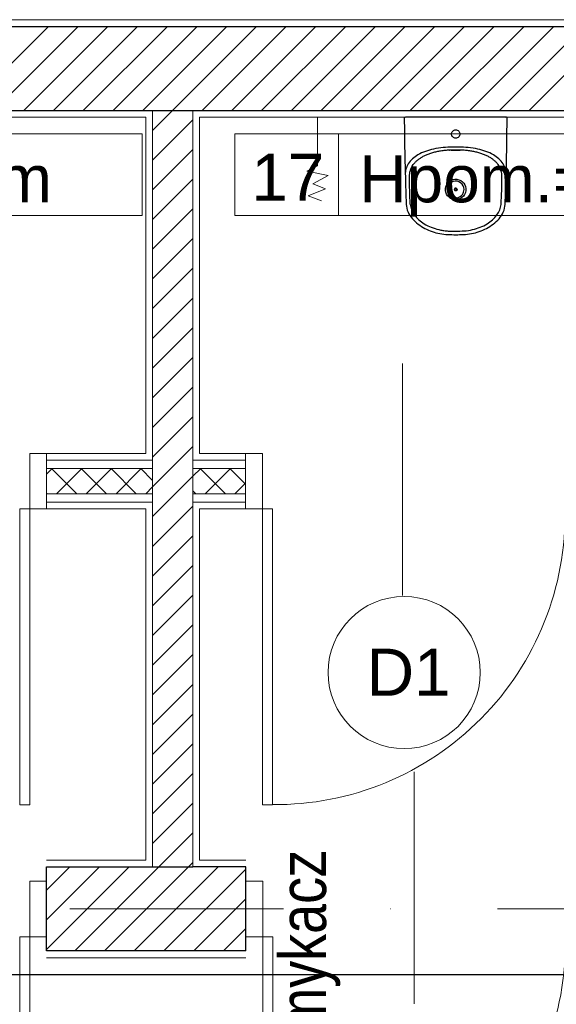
# Model space of a CAD drawing. Header units: metres. Extents: x 10441 to 19716, y -6570 to 1447.
# Tile 69 of 136: x 16454 to 16614, y -3650 to -3357. Entities that reach past the tile are written whole.
import ezdxf
from ezdxf.enums import TextEntityAlignment as Align

# ---------------------------------------------------------------- set-up
doc = ezdxf.new("R2010")
doc.units = ezdxf.units.M
doc.header["$MEASUREMENT"] = 0
doc.linetypes.add('DASHDOT', pattern=[25.4, 12.7, -6.35, 0, -6.35])
for name, color, linetype, lineweight in [('#elektryczne', 8, 'Continuous', 20), ('A_DRZWI', 8, 'Continuous', 5), ('A_HACZE', 8, 'Continuous', 5), ('A_OSIE', 8, 'Continuous', 13), ('A_OZACZENIE DRZWI', 8, 'Continuous', 13), ('A_OZNACZENIA OKIEN', 8, 'Continuous', 13), ('A_PROJEKTOWANE ŚCIANY MUROWANE NOŚNE', 8, 'Continuous', 30), ('A_SCIANY DZIALOWE', 8, 'Continuous', 15), ('A_SCIANY DZIALOWE GK', 8, 'Continuous', 5), ('A_TABELKI POM.', 8, 'Continuous', 20), ('A_TYNK', 8, 'Continuous', 5), ('A_WYMIARY WEWNETRZNE', 8, 'Continuous', 18), ('A_WYPOSAŻENIE SANITARNE', 8, 'Continuous', 5), ('EB_CCTV', 4, 'Continuous', 5)]:
    doc.layers.add(name, color=color, linetype=linetype, lineweight=lineweight)
doc.layers.add('A_PPOŻ', color=8, linetype='Continuous')
doc.styles.add('ARIAL', font='arial.ttf')
doc.styles.add('GENERATED_STYLE_2', font='ARIALN.TTF')
doc.styles.add('m1_romans', font='romans.shx', dxfattribs={"width": 0.8})

# ---------------------------------------------------------------- blocks, each defined once
blk = doc.blocks.new('podkład')
at = {"layer": 'A_DRZWI', "color": 8, "ltscale": 2}
for points in [[(12275.03, -1241.7), (12280.03, -1241.7), (12280.03, -1258.2), (12275.03, -1258.2)], [(12344.19, -1241.7), (12339.19, -1241.7), (12339.19, -1258.2), (12344.19, -1258.2)], [(12275.03, -1346.2), (12272.03, -1346.2), (12272.03, -1258.2), (12275.03, -1258.2)], [(12344.19, -1346.2), (12347.19, -1346.2), (12347.19, -1258.2), (12344.19, -1258.2)], [(12275.03, -1368.95), (12280.03, -1368.95), (12280.03, -1385.45), (12275.03, -1385.45)], [(12344.3, -1368.95), (12339.3, -1368.95), (12339.3, -1385.45), (12344.3, -1385.45)], [(12275.03, -1473.45), (12272.03, -1473.45), (12272.03, -1385.45), (12275.03, -1385.45)], [(12344.3, -1473.45), (12347.3, -1473.45), (12347.3, -1385.45), (12344.3, -1385.45)]]:
    blk.add_lwpolyline(points, close=True, dxfattribs=at)
for centre, start, end in [((12347.89, -1259.85), 269.5362, 1.0989), ((12271.33, -1387.11), 178.9011, 270.4638), ((12348, -1387.11), 269.5362, 1.0989)]:
    blk.add_arc(centre, 86.32, start, end, dxfattribs=at)
at = {"layer": 'A_HACZE', "color": 8, "linetype": 'Continuous'}
for p, q in [((12280.58, -1114.7), (12255.58, -1139.7)), ((12289.42, -1114.7), (12264.42, -1139.7)), ((12298.26, -1114.7), (12273.26, -1139.7)), ((12307.1, -1114.7), (12282.1, -1139.7)), ((12315.94, -1114.7), (12290.94, -1139.7)), ((12324.78, -1114.7), (12299.78, -1139.7)), ((12333.61, -1114.7), (12308.61, -1139.7)), ((12342.45, -1114.7), (12311.54, -1145.61)), ((12351.29, -1114.7), (12326.29, -1139.7)), ((12360.13, -1114.7), (12335.13, -1139.7)), ((12368.97, -1114.7), (12343.97, -1139.7)), ((12377.81, -1114.7), (12352.81, -1139.7)), ((12386.65, -1114.7), (12361.65, -1139.7)), ((12395.49, -1114.7), (12370.49, -1139.7)), ((12404.33, -1114.7), (12379.33, -1139.7)), ((12413.16, -1114.7), (12388.16, -1139.7)), ((12422, -1114.7), (12397, -1139.7)), ((12430.84, -1114.7), (12405.84, -1139.7)), ((12439.68, -1114.7), (12414.68, -1139.7)), ((12448.52, -1114.7), (12423.52, -1139.7)), ((12323.54, -1142.45), (12311.54, -1154.45)), ((12323.54, -1151.29), (12311.54, -1163.29)), ((12323.54, -1160.13), (12311.54, -1172.13)), ((12323.54, -1168.96), (12311.54, -1180.96)), ((12323.54, -1177.8), (12311.54, -1189.8)), ((12323.54, -1186.64), (12311.54, -1198.64)), ((12323.54, -1195.48), (12311.54, -1207.48)), ((12323.54, -1204.32), (12311.54, -1216.32)), ((12323.54, -1213.16), (12311.54, -1225.16)), ((12323.54, -1222), (12311.54, -1234)), ((12323.54, -1230.84), (12311.54, -1242.84)), ((12323.54, -1239.68), (12311.54, -1251.68)), ((12281.66, -1246.2), (12280.03, -1247.83)), ((12289.01, -1253.7), (12281.51, -1246.2)), ((12290.5, -1246.2), (12283, -1253.7)), ((12297.85, -1253.7), (12290.35, -1246.2)), ((12299.34, -1246.2), (12291.84, -1253.7)), ((12306.69, -1253.7), (12299.19, -1246.2)), ((12308.18, -1246.2), (12300.68, -1253.7)), ((12311.54, -1249.72), (12308.03, -1246.2)), ((12325.86, -1246.2), (12323.54, -1248.51)), ((12333.21, -1253.7), (12325.71, -1246.2)), ((12334.7, -1246.2), (12327.2, -1253.7)), ((12339.19, -1250.85), (12334.54, -1246.2)), ((12323.54, -1248.51), (12311.54, -1260.51)), ((12311.54, -1251.68), (12309.52, -1253.7)), ((12324.37, -1253.7), (12323.54, -1252.88)), ((12339.19, -1250.54), (12336.04, -1253.7)), ((12280.17, -1253.7), (12280.03, -1253.56)), ((12323.54, -1257.35), (12311.54, -1269.35)), ((12323.54, -1266.19), (12311.54, -1278.19)), ((12323.54, -1275.03), (12311.54, -1287.03)), ((12323.54, -1283.87), (12311.54, -1295.87)), ((12323.54, -1292.71), (12311.54, -1304.71)), ((12323.54, -1301.55), (12311.54, -1313.55)), ((12323.54, -1310.39), (12311.54, -1322.39)), ((12323.54, -1319.22), (12311.54, -1331.22)), ((12323.54, -1328.06), (12311.54, -1340.06)), ((12323.54, -1336.9), (12311.54, -1348.9)), ((12323.54, -1345.74), (12311.54, -1357.74)), ((12323.54, -1354.58), (12288.42, -1389.7)), ((12304.59, -1364.7), (12280.03, -1389.25)), ((12295.75, -1364.7), (12280.03, -1380.42)), ((12286.91, -1364.7), (12280.03, -1371.58)), ((12323.54, -1363.42), (12297.26, -1389.7)), ((12331.1, -1364.7), (12306.1, -1389.7)), ((12339.3, -1365.34), (12314.94, -1389.7)), ((12339.3, -1374.18), (12323.78, -1389.7)), ((12339.3, -1383.02), (12332.62, -1389.7))]:
    blk.add_line(p, q, dxfattribs=at)
at = {"layer": 'A_OSIE', "color": 8, "linetype": 'DASHDOT', "ltscale": 5}
blk.add_line((14256.99, -1377.2), (10108.73, -1377.2), dxfattribs=at)
at = {"layer": 'A_OZACZENIE DRZWI', "color": 8}
for p, q in [((12385.87, -1283.95), (12385.87, -1214.93)), ((12389.3, -1405.41), (12389.3, -1336.38))]:
    blk.add_line(p, q, dxfattribs=at)
at = {"layer": 'A_PROJEKTOWANE ŚCIANY MUROWANE NOŚNE', "color": 8}
for p, q in [((12073.8, -1114.7), (12561.3, -1114.7)), ((12073.8, -1139.7), (12323.54, -1139.7)), ((12323.54, -1139.7), (12561.3, -1139.7)), ((12280.03, -1389.7), (12280.03, -1364.7)), ((12280.03, -1364.7), (12323.54, -1364.7)), ((12339.3, -1364.7), (12323.54, -1364.7)), ((12339.3, -1389.7), (12339.3, -1364.7)), ((12339.3, -1389.7), (12280.03, -1389.7))]:
    blk.add_line(p, q, dxfattribs=at)
at = {"layer": 'A_SCIANY DZIALOWE', "color": 8}
for p, q in [((12311.54, -1139.7), (12311.54, -1364.7)), ((12323.54, -1139.7), (12323.54, -1364.7))]:
    blk.add_line(p, q, dxfattribs=at)
at = {"layer": 'A_SCIANY DZIALOWE GK', "color": 8}
for p, q in [((12280.03, -1243.7), (12311.54, -1243.7)), ((12339.19, -1243.7), (12323.54, -1243.7)), ((12280.03, -1246.2), (12311.54, -1246.2)), ((12339.19, -1246.2), (12323.54, -1246.2)), ((12280.03, -1253.7), (12311.54, -1253.7)), ((12280.03, -1256.2), (12311.54, -1256.2)), ((12339.19, -1253.7), (12323.54, -1253.7)), ((12339.19, -1256.2), (12323.54, -1256.2))]:
    blk.add_line(p, q, dxfattribs=at)
at = {"layer": 'A_TYNK', "color": 8}
for p, q in [((12559.3, -1112.7), (12075.8, -1112.7)), ((12096.3, -1141.7), (12309.54, -1141.7)), ((12309.54, -1141.7), (12309.54, -1241.7)), ((12538.8, -1141.7), (12325.54, -1141.7)), ((12325.54, -1141.7), (12325.54, -1241.7)), ((12309.54, -1241.7), (12280.03, -1241.7)), ((12325.54, -1241.7), (12339.19, -1241.7)), ((12280.03, -1258.2), (12309.54, -1258.2)), ((12309.54, -1258.2), (12309.54, -1362.7)), ((12325.54, -1258.2), (12325.54, -1362.7)), ((12339.19, -1258.2), (12325.54, -1258.2)), ((12280.03, -1362.7), (12309.54, -1362.7)), ((12339.3, -1362.7), (12325.54, -1362.7)), ((12280.03, -1391.7), (12339.3, -1391.7))]:
    blk.add_line(p, q, dxfattribs=at)
at = {"layer": 'A_TYNK', "color": 8, "linetype": 'Continuous'}
for p, q in [((12538.8, -1141.7), (12325.54, -1141.7)), ((12325.54, -1141.7), (12325.54, -1241.7)), ((12325.54, -1241.7), (12339.19, -1241.7)), ((12325.54, -1362.7), (12325.54, -1258.2)), ((12325.54, -1258.2), (12339.19, -1258.2)), ((12339.3, -1362.7), (12325.54, -1362.7))]:
    blk.add_line(p, q, dxfattribs=at)
at = {"layer": 'A_WYMIARY WEWNETRZNE', "color": 8, "linetype": 'Continuous'}
for p, q in [((12111.49, -1146.68), (12308.47, -1146.68)), ((12308.47, -1146.68), (12308.47, -1170.91)), ((12336, -1170.91), (12336, -1146.68)), ((12336, -1146.68), (12532.98, -1146.68)), ((12366.88, -1146.68), (12366.88, -1170.91)), ((12308.47, -1170.91), (12111.49, -1170.91)), ((12532.98, -1170.91), (12336, -1170.91))]:
    blk.add_line(p, q, dxfattribs=at)
blk.add_circle((12386.37, -1306.88), 22.63, dxfattribs=at)
at = {"layer": 'A_WYPOSAŻENIE SANITARNE', "color": 8}
for p, q in [((12360.59, -1141.7), (12360.61, -1156.2)), ((12360.61, -1156.2), (12357.37, -1157.73)), ((12357.37, -1157.73), (12363.75, -1159.07)), ((12363.75, -1159.07), (12359.16, -1161.54)), ((12359.16, -1161.54), (12362.98, -1162.99)), ((12362.98, -1162.99), (12357.82, -1165.12)), ((12357.82, -1165.12), (12361.75, -1166.57))]:
    blk.add_line(p, q, dxfattribs=at)
at = {"layer": 'A_WYPOSAŻENIE SANITARNE', "color": 8, "lineweight": -3}
blk.add_lwpolyline([(12416.66, -1159.4, 0.003397), (12416.87, -1150.8, 0.004605), (12416.95, -1142.2, 0.000026), (12416.95, -1142.15, 0.000026), (12416.95, -1142.1), (12416.95, -1141.9, 0.414251), (12416.75, -1141.7), (12386.73, -1141.7, 0.293591), (12386.41, -1141.9, 0.002795), (12386.41, -1142, 0.000559), (12386.41, -1142.1, 0.000026), (12386.41, -1142.15, 0.000026), (12386.41, -1142.2, 0.004601), (12386.49, -1150.8, 0.003384), (12386.71, -1159.4, 0.000027), (12386.84, -1163.44, 0.000084), (12386.97, -1167.48, 0.000092), (12386.97, -1167.55, 0.000134), (12386.97, -1167.62, 0.099596), (12387.52, -1169.9, 0.068321), (12388.8, -1171.89, 0.054751), (12390.52, -1173.51, 0.041077), (12392.52, -1174.77, 0.0376), (12394.69, -1175.7, 0.034162), (12396.97, -1176.32, 0.037451), (12399.32, -1176.6, 0.011092), (12401.68, -1176.65, 0.011092), (12404.05, -1176.6, 0.037451), (12406.39, -1176.32, 0.034162), (12408.68, -1175.7, 0.0376), (12410.85, -1174.77, 0.041077), (12412.85, -1173.51, 0.054751), (12414.57, -1171.89, 0.068321), (12415.85, -1169.9, 0.099596), (12416.39, -1167.62, 0.000134), (12416.4, -1167.55, 0.000092), (12416.4, -1167.48, 0.000024), (12416.53, -1163.44, 0.000019)], format="xyb", close=True, dxfattribs=at)
blk.add_lwpolyline([(12416.48, -1141.9), (12416.48, -1141.9), (12416.48, -1141.9)], dxfattribs=at)
for points in [[(12400.8, -1147.58, -0.09847), (12400.53, -1147.18, -0.09847), (12400.43, -1146.7, -0.098269), (12400.53, -1146.22, -0.098534), (12400.8, -1145.82)], [(12400.8, -1145.82, -0.098513), (12401.21, -1145.54, -0.098513), (12401.68, -1145.45)], [(12401.68, -1147.95, -0.098513), (12401.21, -1147.85, -0.098513), (12400.8, -1147.58)], [(12401.68, -1145.45, -0.098513), (12402.16, -1145.54, -0.098513), (12402.57, -1145.82)], [(12402.57, -1147.58, -0.098512), (12402.16, -1147.85, -0.098514), (12401.68, -1147.95)], [(12402.57, -1145.82, -0.098534), (12402.84, -1146.22, -0.098269), (12402.93, -1146.7, -0.098471), (12402.84, -1147.18, -0.09847), (12402.57, -1147.58)], [(12400.8, -1150.63, 0.021966), (12397.94, -1150.76, 0.03078), (12395.12, -1151.19, 0.031921), (12392.72, -1151.87, 0.048122), (12390.46, -1152.92, 0.048061), (12388.85, -1154.09, 0.071276), (12387.57, -1155.6, 0.073559), (12386.89, -1157.14, 0.075158), (12386.69, -1158.8)], [(12401.68, -1150.63, 0.000372), (12401.24, -1150.63, 0.000249), (12400.8, -1150.63)], [(12402.57, -1150.63, 0.000224), (12402.13, -1150.63, 0.000224), (12401.68, -1150.63)], [(12416.68, -1158.8, 0.075162), (12416.48, -1157.14, 0.073552), (12415.8, -1155.6, 0.071261), (12414.52, -1154.09, 0.048102), (12412.91, -1152.92, 0.048092), (12410.65, -1151.87, 0.031916), (12408.25, -1151.19, 0.030801), (12405.42, -1150.76, 0.021956), (12402.57, -1150.63)], [(12400.8, -1151.49, 0.001239), (12400.64, -1151.49, 0.001804), (12400.47, -1151.49, 0.001706), (12400.3, -1151.5, 0.001682), (12400.13, -1151.5, 0.003424), (12399.8, -1151.51, 0.003597), (12399.47, -1151.53, 0.00711), (12398.81, -1151.58, 0.007163), (12398.16, -1151.64, 0.014286), (12396.89, -1151.82, 0.015902), (12395.65, -1152.08, 0.015832), (12394.5, -1152.39, 0.018732), (12393.39, -1152.78, 0.018454), (12392.41, -1153.2, 0.022759), (12391.47, -1153.7, 0.022424), (12390.69, -1154.22, 0.027749), (12389.96, -1154.81, 0.014491), (12389.65, -1155.11, 0.016382), (12389.35, -1155.43)], [(12399.85, -1151.51, 0.0013), (12399.88, -1151.52, 0.0012), (12399.9, -1151.52)], [(12399.9, -1151.52, -0.001061), (12399.88, -1151.52, -0.001185), (12399.85, -1151.51)], [(12403.47, -1151.52, -0.03502), (12401.68, -1151.64, -0.03502), (12399.9, -1151.52)], [(12401.68, -1151.49, -0.000042), (12401.46, -1151.49, 0.000204), (12401.24, -1151.49, 0.000008), (12401.02, -1151.49, 0.000423), (12400.8, -1151.49)], [(12402.56, -1151.49, 0.000423), (12402.34, -1151.49, 0.000008), (12402.12, -1151.49, 0.000204), (12401.9, -1151.49, -0.000042), (12401.68, -1151.49)], [(12414.02, -1155.43, 0.016399), (12413.72, -1155.11, 0.014505), (12413.4, -1154.81, 0.027749), (12412.68, -1154.22, 0.022424), (12411.89, -1153.7, 0.022759), (12410.96, -1153.2, 0.018454), (12409.98, -1152.78, 0.018732), (12408.86, -1152.39, 0.015832), (12407.72, -1152.08, 0.015902), (12406.47, -1151.82, 0.014286), (12405.21, -1151.64, 0.007163), (12404.56, -1151.58, 0.00711), (12403.9, -1151.53, 0.003597), (12403.57, -1151.51, 0.003424), (12403.23, -1151.5, 0.001682), (12403.07, -1151.5, 0.001706), (12402.9, -1151.49, 0.001804), (12402.73, -1151.49, 0.001239), (12402.56, -1151.49)], [(12403.52, -1151.51, -0.001247), (12403.49, -1151.52, -0.001147), (12403.47, -1151.52)], [(12403.47, -1151.52, -0.000029), (12403.47, -1151.52, -0.000029), (12403.47, -1151.52)], [(12387.96, -1158.97, -0.076959), (12388.37, -1157.09, -0.085989), (12389.35, -1155.43)], [(12415.41, -1158.97, 0.076821), (12415, -1157.09, 0.08598), (12414.02, -1155.43)], [(12387.95, -1159.53, -0.008833), (12387.95, -1159.25, -0.009851), (12387.96, -1158.97)], [(12388.19, -1167.56, -0.008465), (12388.01, -1163.55, -0.006338), (12387.95, -1159.53)], [(12415.18, -1167.56, 0.008463), (12415.36, -1163.55, 0.006343), (12415.42, -1159.53)], [(12415.42, -1159.53, 0.008833), (12415.42, -1159.25, 0.009851), (12415.41, -1158.97)], [(12400.75, -1166.09, -1), (12402.62, -1160.31)], [(12400.92, -1160.84, 0.198912), (12399.47, -1162.07, 0.414214), (12400.56, -1165.41, 0.198912), (12402.45, -1165.56)], [(12402.62, -1160.31, -1), (12400.75, -1166.09)], [(12404.17, -1163.2, 0.509525), (12400.92, -1160.84)], [(12401.81, -1162.82, 0.198912), (12401.5, -1162.84, 0.414214), (12401.32, -1163.38, 0.198912), (12401.56, -1163.58)], [(12401.38, -1163.2, -0.509525), (12401.78, -1162.91)], [(12401.59, -1163.48, -0.158384), (12401.44, -1163.38, -0.158384), (12401.38, -1163.2)], [(12402.09, -1163.2, -0.078702), (12402.07, -1163.32, -0.198912), (12401.87, -1163.56, -0.198912), (12401.56, -1163.58)], [(12401.98, -1163.2, -0.509525), (12401.59, -1163.48)], [(12401.78, -1162.91, -0.158384), (12401.93, -1163.02, -0.158384), (12401.98, -1163.2)], [(12401.81, -1162.82, -0.158384), (12402.01, -1162.96, -0.158384), (12402.09, -1163.2)], [(12402.45, -1165.56, 0.158384), (12403.69, -1164.66, 0.158384), (12404.17, -1163.2)], [(12388.2, -1167.67, -0.002621), (12388.19, -1167.61, -0.002635), (12388.19, -1167.56)], [(12388.2, -1167.67, 0.07641), (12388.6, -1169.27, 0.056045), (12389.41, -1170.73, 0.056558), (12390.74, -1172.21, 0.042412), (12392.35, -1173.4, 0.044132), (12394.43, -1174.45, 0.036861), (12396.66, -1175.14, 0.019203), (12397.89, -1175.38, 0.018742), (12399.14, -1175.53, 0.018392), (12400.41, -1175.58, 0.001281), (12401.68, -1175.59)], [(12401.68, -1175.59, 0.015061), (12404.21, -1175.51, 0.042568), (12406.71, -1175.14, 0.036875), (12408.94, -1174.45, 0.044128), (12411.02, -1173.4, 0.04242), (12412.62, -1172.21, 0.056535), (12413.96, -1170.73, 0.056066), (12414.77, -1169.27, 0.076403), (12415.17, -1167.67)], [(12415.17, -1167.67, 0.002628), (12415.17, -1167.61, 0.002643), (12415.18, -1167.56)]]:
    blk.add_lwpolyline(points, format="xyb", dxfattribs=at)
at = {"layer": 'A_OZACZENIE DRZWI', "color": 8, "ltscale": 0.1, "style": 'm1_romans', "width": 0.8}
for rotation, p in [(98.4861, (12735.07, -773.13)), (360, (12573.8, -1012.7)), (90, (11565.29, -1150.14)), (90, (11872.29, -1150.14)), (90, (12230.03, -1245.64)), (90, (12385.87, -1249.44)), (90, (11565.29, -1370.89)), (90, (11872.29, -1370.89)), (90, (12230.03, -1370.89)), (90, (12389.3, -1370.89)), (90, (11748.79, -1556.15)), (90, (11986.6, -1556.15)), (90, (12389.3, -1556.15)), (360, (12235.05, -1664.2)), (360, (12235.05, -1880.2)), (90, (11745.78, -2001.94))]:
    blk.add_attdef('SZEROKOSC', text='', height=10, rotation=rotation, dxfattribs=at).set_placement(p, align=Align.BOTTOM_CENTER)
for rotation, p in [(98.4861, (12738.56, -773.47)), (360, (12572.95, -1016.09)), (90, (11568.68, -1150.99)), (90, (11875.68, -1150.99)), (90, (12233.42, -1246.49)), (90, (12389.27, -1250.29)), (90, (11568.68, -1371.74)), (90, (11875.68, -1371.74)), (90, (12233.42, -1371.74)), (90, (12392.69, -1371.74)), (90, (11752.19, -1557)), (90, (11990, -1557)), (90, (12392.69, -1557)), (360, (12234.2, -1667.59)), (360, (12234.2, -1883.59)), (90, (11749.18, -2002.79))]:
    blk.add_attdef('WYSOKOSC', text='', height=10, rotation=rotation, dxfattribs=at).set_placement(p, align=Align.TOP_CENTER)
at = {"layer": 'A_OZNACZENIA OKIEN', "color": 8, "linetype": 'Continuous', "lineweight": 18, "style": 'ARIAL'}
for s, p in [('Hpom.=300 cm', (12148.49, -1167.02)), ('Hpom.=300 cm', (12373, -1167.02)), ('D1', (12375.2, -1313.78))]:
    blk.add_text(s, height=14, dxfattribs=at).set_placement(p)
at = {"layer": 'A_OZNACZENIA OKIEN', "color": 8, "ltscale": 0.1, "style": 'm1_romans', "width": 0.8}
for rotation, p in [(278.8676, (13403.28, -587.56)), (278.8676, (13013.44, -645.27)), (278.8676, (12475.3, -724.92)), (278.8676, (12253.72, -757.72)), (0, (14011.09, -903.42)), (278.8676, (11051.11, -935.72)), (278.8676, (10670.26, -992.09)), (0, (14011.09, -1578.09)), (90, (10823, -2081.55)), (90, (11208, -2081.55)), (90, (11974, -2081.55)), (90, (13179.19, -2081.55)), (90, (13543.19, -2081.55))]:
    blk.add_attdef('WYSOKOSC', text='', height=10, rotation=rotation, dxfattribs=at).set_placement(p, align=Align.TOP_CENTER)
for rotation, p in [(278.8676, (13373.71, -593.04)), (278.8676, (12983.87, -650.74)), (278.8676, (12445.73, -730.4)), (278.8676, (12224.15, -763.19)), (0, (14017.48, -900.03)), (278.8676, (11021.54, -941.2)), (278.8676, (10640.69, -997.57)), (0, (14017.48, -1574.7)), (90, (10819.6, -2080.7)), (90, (11204.6, -2080.7)), (90, (11970.6, -2080.7)), (90, (13175.8, -2080.7)), (90, (13539.8, -2080.7))]:
    blk.add_attdef('SZEROKOSC', text='', height=10, rotation=rotation, dxfattribs=at).set_placement(p, align=Align.BOTTOM_CENTER)
at = {"layer": 'A_PPOŻ', "color": 8, "linetype": 'Continuous', "lineweight": 18, "style": 'GENERATED_STYLE_2'}
blk.add_text('Samozamykacz', height=14, rotation=90, dxfattribs=at).set_placement((12363.15, -1472.83))
at = {"layer": 'A_TABELKI POM.', "color": 8, "linetype": 'Continuous', "lineweight": 18, "style": 'ARIAL'}
blk.add_text('17', height=14, dxfattribs=at).set_placement((12340.88, -1166.57))

msp = doc.modelspace()

# ---------------------------------------------------------------- linework, layer by layer
at = {"layer": 'EB_CCTV', "color": 4, "linetype": 'Continuous', "lineweight": 30}
msp.add_lwpolyline([(15578.17, -3641.48), (16770.67, -3641.48)], dxfattribs=at)

# ---------------------------------------------------------------- block references
at = {"layer": '#elektryczne', "color": 8, "linetype": 'Continuous', "lineweight": 18}
msp.add_blockref('podkład', (4182.37, -2244.78), dxfattribs=at)

doc.saveas('drawing.dxf')
